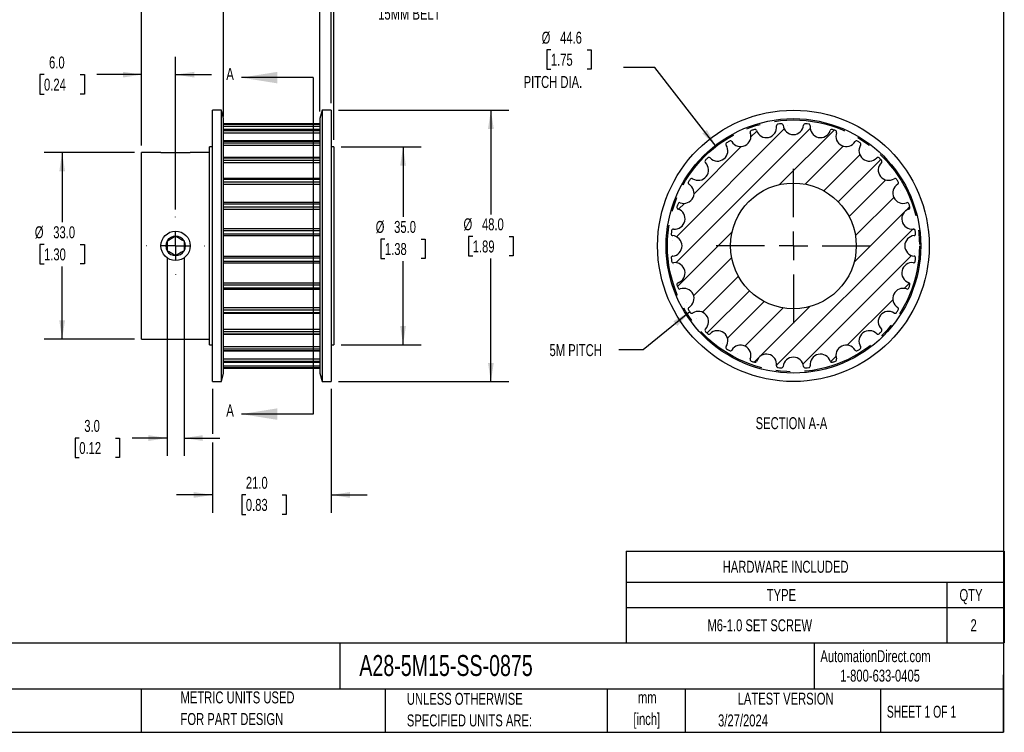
# Model space of a CAD drawing. Header units: millimetres. Extents: x 6 to 273, y 6 to 210.
# Tile 2 of 3: x 99 to 273, y 6 to 132. Entities that reach past the tile are written whole.
import ezdxf

# ---------------------------------------------------------------- set-up
doc = ezdxf.new("R2010")
doc.units = ezdxf.units.MM
doc.linetypes.add('CENTERX2', pattern=[20.32, 12.7, -2.54, 2.54, -2.54])
doc.layers.add('CENTER', color=40, linetype='CENTERX2')
doc.layers.add('HATCH', color=6, linetype='Continuous')
doc.layers.add('DIMENSIONS', color=140, linetype='Continuous', lineweight=25)
doc.layers.add('TEXT', color=140, linetype='Continuous', lineweight=25)
doc.styles.add('SLDTEXTSTYLE0', font='TXT', dxfattribs={"width": 0.7})
doc.styles.add('SLDTEXTSTYLE1', font='TXT', dxfattribs={"width": 0.65})
doc.dimstyles.new('SLDDIMSTYLE0', dxfattribs={"dimtxt": 2.158008, "dimasz": 3.302, "dimexe": 0, "dimexo": 0.0625, "dimgap": 0.539502, "dimtad": 0, "dimtih": 1, "dimtoh": 1, "dimrnd": 1e-09, "dimzin": 12, "dimdsep": 46, "dimtxsty": 'SLDTEXTSTYLE0', "dimsah": 1, "dimcen": 0, "dimadec": 0, "dimazin": 3, "dimtfac": 1, "dimtofl": 0, "dimtmove": 0, "dimatfit": 3, "dimfxl": 0, "dimfrac": 2, "dimtolj": 1, "dimtzin": 12, "dimarcsym": 0})
doc.dimstyles.new('SLDDIMSTYLE1', dxfattribs={"dimtxt": 2.158008, "dimasz": 3.302, "dimexe": 0, "dimexo": 0.0625, "dimgap": 0.539502, "dimtad": 0, "dimtih": 1, "dimtoh": 1, "dimrnd": 1e-09, "dimzin": 4, "dimdsep": 46, "dimtxsty": 'SLDTEXTSTYLE0', "dimsah": 1, "dimcen": 0.09, "dimadec": 0, "dimazin": 1, "dimtfac": 1, "dimtofl": 0, "dimtmove": 0, "dimatfit": 3, "dimfxl": 0, "dimfrac": 2, "dimtolj": 1, "dimtzin": 12, "dimarcsym": 0})
doc.dimstyles.new('SLDDIMSTYLE2', dxfattribs={"dimtxt": 2.158008, "dimasz": 3.302, "dimexe": 0, "dimexo": 0.0625, "dimgap": 0.539502, "dimtad": 0, "dimtih": 1, "dimtoh": 1, "dimrnd": 1e-09, "dimzin": 4, "dimdsep": 46, "dimtxsty": 'SLDTEXTSTYLE0', "dimsah": 1, "dimcen": 0.09, "dimadec": 0, "dimazin": 1, "dimtfac": 1, "dimtmove": 0, "dimatfit": 0, "dimfxl": 0, "dimfrac": 2, "dimtolj": 1, "dimtzin": 12, "dimarcsym": 0})
doc.dimstyles.new('SLDDIMSTYLE3', dxfattribs={"dimtxt": 2.158008, "dimasz": 3.302, "dimexe": 0, "dimexo": 0.0625, "dimgap": 0.539502, "dimtad": 0, "dimtih": 1, "dimtoh": 1, "dimrnd": 1e-09, "dimzin": 12, "dimdsep": 46, "dimtxsty": 'SLDTEXTSTYLE0', "dimsah": 1, "dimcen": 0.09, "dimadec": 0, "dimazin": 3, "dimtfac": 1, "dimtofl": 0, "dimtmove": 0, "dimatfit": 3, "dimfxl": 0, "dimfrac": 2, "dimtolj": 1, "dimtzin": 12, "dimarcsym": 0})
doc.dimstyles.new('SLDDIMSTYLE4', dxfattribs={"dimtxt": 0.18, "dimasz": 3.302, "dimexe": 0, "dimexo": 0.0625, "dimgap": 0, "dimtad": 0, "dimtih": 1, "dimtoh": 1, "dimdec": 0, "dimrnd": 1e-09, "dimzin": 0, "dimdsep": 46, "dimtxsty": 'Standard', "dimsah": 1, "dimcen": 0.09, "dimadec": 0, "dimazin": 0, "dimtfac": 3.302, "dimtdec": 0, "dimtofl": 0, "dimtmove": 0, "dimatfit": 3, "dimfxl": 0, "dimfrac": 2, "dimtolj": 1, "dimtzin": 0, "dimarcsym": 0})

# ---------------------------------------------------------------- blocks, each defined once
blk = doc.blocks.new('SW_TABLEANNOTATION_0')
at = {"layer": 'TEXT', "color": 0}
for p, q in [((0, 0), (0, -5.5)), ((0, 0), (56.7, 0)), ((56.7, 0), (66.85, 0)), ((66.85, 0), (66.85, -5.5)), ((0, -5.5), (0, -9.98)), ((0, -5.5), (56.7, -5.5)), ((56.7, -5.5), (56.7, -9.98)), ((56.7, -5.5), (66.85, -5.5)), ((66.85, -5.5), (66.85, -9.98)), ((0, -9.98), (0, -16.22)), ((0, -9.98), (56.7, -9.98)), ((56.7, -9.98), (56.7, -16.22)), ((56.7, -9.98), (66.85, -9.98)), ((66.85, -9.98), (66.85, -16.22)), ((0, -16.22), (56.7, -16.22)), ((56.7, -16.22), (66.85, -16.22))]:
    blk.add_line(p, q, dxfattribs=at)
at = {"layer": 'TEXT', "color": 0, "attachment_point": 1, "style": 'SLDTEXTSTYLE0'}
for s, insert, char_height in [('HARDWARE INCLUDED', (17.08, -1.69), 2.1167), ('TYPE', (24.87, -6.68), 2.117), ('QTY', (58.93, -6.68), 2.117), ('M6-1.0 SET SCREW', (14.38, -12.04), 2.1167), ('2', (60.88, -12.04), 2.12)]:
    blk.add_mtext(s, dxfattribs=dict(at, insert=insert, char_height=char_height))
blk = doc.blocks.new('_D_1')
at = {"layer": 'DIMENSIONS'}
for p, q in [((119.46, 108.9), (103.51, 108.9)), ((106.68, 108.9), (106.68, 96.57)), ((103.48, 92.65), (102.75, 92.65)), ((102.75, 92.65), (102.75, 89.22)), ((109.89, 92.65), (110.61, 92.65)), ((110.61, 92.65), (110.61, 89.22)), ((102.75, 89.22), (103.48, 89.22)), ((110.61, 89.22), (109.89, 89.22)), ((106.68, 75.9), (106.68, 88.74)), ((119.46, 75.9), (103.51, 75.9))]:
    blk.add_line(p, q, dxfattribs=at)
for points in [[(106.68, 108.9), (106.18, 105.6), (107.19, 105.6)], [(106.68, 75.9), (107.19, 79.2), (106.18, 79.2)]]:
    blk.add_solid(points, dxfattribs=at)
at = {"layer": 'DIMENSIONS', "char_height": 2.117, "attachment_point": 1, "style": 'SLDTEXTSTYLE0'}
for s, insert in [('%%c', (101.85, 95.86)), ('33.0', (105.11, 95.86)), ('1.30', (103.48, 91.95))]:
    blk.add_mtext(s, dxfattribs=dict(at, insert=insert))
blk = doc.blocks.new('_D_2')
at = {"layer": 'DIMENSIONS'}
for p, q in [((120.73, 110.17), (120.73, 125.86)), ((126.73, 98.81), (126.73, 125.86)), ((103.48, 122.69), (102.75, 122.69)), ((102.75, 122.69), (102.75, 119.26)), ((109.89, 122.69), (110.61, 122.69)), ((110.61, 122.69), (110.61, 119.26)), ((120.73, 122.69), (112.81, 122.69)), ((126.73, 122.69), (133.08, 122.69)), ((102.75, 119.26), (103.48, 119.26)), ((110.61, 119.26), (109.89, 119.26))]:
    blk.add_line(p, q, dxfattribs=at)
for points in [[(120.73, 122.69), (117.43, 123.19), (117.43, 122.18)], [(126.73, 122.69), (130.03, 122.18), (130.03, 123.19)]]:
    blk.add_solid(points, dxfattribs=at)
at = {"layer": 'DIMENSIONS', "char_height": 2.117, "attachment_point": 1, "style": 'SLDTEXTSTYLE0'}
for s, insert in [('6.0', (104.37, 125.9)), ('0.24', (103.48, 121.98))]:
    blk.add_mtext(s, dxfattribs=dict(at, insert=insert))
blk = doc.blocks.new('_D_3')
at = {"layer": 'DIMENSIONS'}
for p, q in [((135.23, 115.28), (135.23, 140.31)), ((152.23, 116.17), (152.23, 140.31)), ((167.52, 139.15), (166.8, 139.15)), ((166.8, 139.15), (166.8, 135.72)), ((173.94, 139.15), (174.66, 139.15)), ((174.66, 139.15), (174.66, 135.72)), ((135.23, 137.13), (152.23, 137.13)), ((152.23, 137.13), (162.06, 137.13)), ((166.8, 135.72), (167.52, 135.72)), ((174.66, 135.72), (173.94, 135.72))]:
    blk.add_line(p, q, dxfattribs=at)
for points in [[(135.23, 137.13), (138.53, 136.62), (138.53, 137.64)], [(152.23, 137.13), (148.93, 137.64), (148.93, 136.62)]]:
    blk.add_solid(points, dxfattribs=at)
at = {"layer": 'DIMENSIONS', "char_height": 2.117, "attachment_point": 1, "style": 'SLDTEXTSTYLE0'}
for s, insert in [('17.0', (167.52, 142.36)), ('0.67', (167.52, 138.45)), ('15MM BELT', (162.54, 134.53))]:
    blk.add_mtext(s, dxfattribs=dict(at, insert=insert))
blk = doc.blocks.new('_D_4')
at = {"layer": 'DIMENSIONS'}
for p, q in [((120.73, 110.17), (120.73, 153.58)), ((154.23, 137.89), (154.23, 153.58)), ((120.73, 150.4), (130.11, 150.4)), ((133.03, 150.4), (132.31, 150.4)), ((132.31, 150.4), (132.31, 146.97)), ((139.45, 150.4), (140.17, 150.4)), ((140.17, 150.4), (140.17, 146.97)), ((154.23, 150.4), (142.37, 150.4)), ((132.31, 146.97), (133.03, 146.97)), ((140.17, 146.97), (139.45, 146.97)), ((154.23, 117.67), (154.23, 136.37))]:
    blk.add_line(p, q, dxfattribs=at)
for points in [[(120.73, 150.4), (124.03, 149.89), (124.03, 150.91)], [(154.23, 150.4), (150.93, 150.91), (150.93, 149.89)]]:
    blk.add_solid(points, dxfattribs=at)
at = {"layer": 'DIMENSIONS', "char_height": 2.117, "attachment_point": 1, "style": 'SLDTEXTSTYLE0'}
for s, insert in [('33.5', (133.03, 153.61)), ('1.32', (133.03, 149.7))]:
    blk.add_mtext(s, dxfattribs=dict(at, insert=insert))
blk = doc.blocks.new('_D_5')
at = {"layer": 'DIMENSIONS'}
for p, q in [((120.73, 110.17), (120.73, 168.7)), ((154.73, 137.89), (154.73, 168.7)), ((120.73, 165.53), (130.11, 165.53)), ((133.03, 165.53), (132.31, 165.53)), ((132.31, 165.53), (132.31, 162.1)), ((139.45, 165.53), (140.17, 165.53)), ((140.17, 165.53), (140.17, 162.1)), ((154.73, 165.53), (142.37, 165.53)), ((132.31, 162.1), (133.03, 162.1)), ((140.17, 162.1), (139.45, 162.1)), ((154.73, 111.17), (154.73, 136.37))]:
    blk.add_line(p, q, dxfattribs=at)
for points in [[(120.73, 165.53), (124.03, 165.02), (124.03, 166.04)], [(154.73, 165.53), (151.43, 166.04), (151.43, 165.02)]]:
    blk.add_solid(points, dxfattribs=at)
at = {"layer": 'DIMENSIONS', "char_height": 2.117, "attachment_point": 1, "style": 'SLDTEXTSTYLE0'}
for s, insert in [('34.0', (133.03, 168.74)), ('1.34', (133.03, 164.83))]:
    blk.add_mtext(s, dxfattribs=dict(at, insert=insert))
blk = doc.blocks.new('_D_6')
at = {"layer": 'DIMENSIONS'}
for p, q in [((156, 109.9), (170.11, 109.9)), ((166.94, 109.9), (166.94, 97.51)), ((163.73, 93.6), (163, 93.6)), ((163, 93.6), (163, 90.17)), ((170.14, 93.6), (170.87, 93.6)), ((170.87, 93.6), (170.87, 90.17)), ((163, 90.17), (163.73, 90.17)), ((166.94, 74.9), (166.94, 89.69)), ((170.87, 90.17), (170.14, 90.17)), ((156, 74.9), (170.11, 74.9))]:
    blk.add_line(p, q, dxfattribs=at)
for points in [[(166.94, 109.9), (166.43, 106.6), (167.44, 106.6)], [(166.94, 74.9), (167.44, 78.2), (166.43, 78.2)]]:
    blk.add_solid(points, dxfattribs=at)
at = {"layer": 'DIMENSIONS', "char_height": 2.117, "attachment_point": 1, "style": 'SLDTEXTSTYLE0'}
for s, insert in [('%%c', (162.1, 96.81)), ('35.0', (165.36, 96.81)), ('1.38', (163.73, 92.9))]:
    blk.add_mtext(s, dxfattribs=dict(at, insert=insert))
blk = doc.blocks.new('_D_7')
at = {"layer": 'DIMENSIONS'}
for p, q in [((155.5, 116.4), (185.64, 116.4)), ((182.46, 116.4), (182.46, 97.97)), ((179.25, 94.06), (178.53, 94.06)), ((178.53, 94.06), (178.53, 90.63)), ((185.67, 94.06), (186.39, 94.06)), ((186.39, 94.06), (186.39, 90.63)), ((178.53, 90.63), (179.25, 90.63)), ((186.39, 90.63), (185.67, 90.63)), ((182.46, 68.4), (182.46, 90.14)), ((155.5, 68.4), (185.64, 68.4))]:
    blk.add_line(p, q, dxfattribs=at)
for points in [[(182.46, 116.4), (181.95, 113.1), (182.97, 113.1)], [(182.46, 68.4), (182.97, 71.7), (181.95, 71.7)]]:
    blk.add_solid(points, dxfattribs=at)
at = {"layer": 'DIMENSIONS', "char_height": 2.117, "attachment_point": 1, "style": 'SLDTEXTSTYLE0'}
for s, insert in [('%%c', (177.62, 97.27)), ('48.0', (180.88, 97.27)), ('1.89', (179.25, 93.35))]:
    blk.add_mtext(s, dxfattribs=dict(at, insert=insert))
blk = doc.blocks.new('_D_8')
at = {"layer": 'DIMENSIONS'}
for p, q in [((133.23, 67.13), (133.23, 59.16)), ((154.23, 67.13), (154.23, 45.16)), ((133.23, 57.64), (133.23, 45.16)), ((133.23, 48.34), (126.88, 48.34)), ((139.15, 48.34), (138.42, 48.34)), ((138.42, 48.34), (138.42, 44.91)), ((145.56, 48.34), (146.29, 48.34)), ((146.29, 48.34), (146.29, 44.91)), ((154.23, 48.34), (160.58, 48.34)), ((138.42, 44.91), (139.15, 44.91)), ((146.29, 44.91), (145.56, 44.91))]:
    blk.add_line(p, q, dxfattribs=at)
for points in [[(133.23, 48.34), (129.93, 48.85), (129.93, 47.83)], [(154.23, 48.34), (157.53, 47.83), (157.53, 48.85)]]:
    blk.add_solid(points, dxfattribs=at)
at = {"layer": 'DIMENSIONS', "char_height": 2.117, "attachment_point": 1, "style": 'SLDTEXTSTYLE0'}
for s, insert in [('21.0', (139.15, 51.55)), ('0.83', (139.15, 47.64))]:
    blk.add_mtext(s, dxfattribs=dict(at, insert=insert))
blk = doc.blocks.new('_D_9')
at = {"layer": 'DIMENSIONS'}
for p, q in [((125.23, 90.26), (125.23, 55.23)), ((128.23, 90.26), (128.23, 55.23)), ((109.71, 58.4), (108.98, 58.4)), ((108.98, 58.4), (108.98, 54.97)), ((116.12, 58.4), (116.84, 58.4)), ((116.84, 58.4), (116.84, 54.97)), ((125.23, 58.4), (119.04, 58.4)), ((128.23, 58.4), (134.58, 58.4)), ((108.98, 54.97), (109.71, 54.97)), ((116.84, 54.97), (116.12, 54.97))]:
    blk.add_line(p, q, dxfattribs=at)
for points in [[(125.23, 58.4), (121.93, 58.91), (121.93, 57.89)], [(128.23, 58.4), (131.53, 57.89), (131.53, 58.91)]]:
    blk.add_solid(points, dxfattribs=at)
at = {"layer": 'DIMENSIONS', "char_height": 2.117, "attachment_point": 1, "style": 'SLDTEXTSTYLE0'}
for s, insert in [('3.0', (110.6, 61.61)), ('0.12', (109.71, 57.7))]:
    blk.add_mtext(s, dxfattribs=dict(at, insert=insert))
blk = doc.blocks.new('SW_CENTERMARKSYMBOL_1')
at = {"layer": 'CENTER', "color": 0}
for p, q in [((0, 5.08), (0, 5.14)), ((0, 0), (0, 2.54)), ((-5.08, 0), (-5.14, 0)), ((0, 0), (-2.54, 0)), ((0, 0), (0, -2.54)), ((0, 0), (2.54, 0)), ((5.08, 0), (5.14, 0)), ((0, -5.08), (0, -5.14))]:
    blk.add_line(p, q, dxfattribs=at)
blk = doc.blocks.new('_D_10')
at = {"layer": 'DIMENSIONS'}
for p, q in [((193.06, 127.07), (192.34, 127.07)), ((192.34, 127.07), (192.34, 123.64)), ((199.48, 127.07), (200.2, 127.07)), ((200.2, 127.07), (200.2, 123.64)), ((192.34, 123.64), (193.06, 123.64)), ((200.2, 123.64), (199.48, 123.64)), ((211.43, 123.94), (205.88, 123.94)), ((222.26, 109.99), (211.43, 123.94))]:
    blk.add_line(p, q, dxfattribs=at)
blk.add_solid([(222.26, 109.99), (220.64, 112.91), (219.84, 112.29)], dxfattribs=at)
at = {"layer": 'DIMENSIONS', "char_height": 2.117, "attachment_point": 1, "style": 'SLDTEXTSTYLE0'}
for s, insert in [('%%c', (191.43, 130.28)), ('44.6', (194.69, 130.28)), ('1.75', (193.06, 126.37)), ('PITCH DIA.', (188.25, 122.45))]:
    blk.add_mtext(s, dxfattribs=dict(at, insert=insert))
blk = doc.blocks.new('SW_CENTERMARKSYMBOL_2')
at = {"layer": 'CENTER', "color": 0}
for p, q in [((0, 5.08), (0, 13.6525)), ((0, 0), (0, 2.54)), ((-5.08, 0), (-13.6525, 0)), ((0, 0), (-2.54, 0)), ((0, 0), (0, -2.54)), ((0, 0), (2.54, 0)), ((5.08, 0), (13.6525, 0)), ((0, -5.08), (0, -13.6525))]:
    blk.add_line(p, q, dxfattribs=at)

msp = doc.modelspace()

# ---------------------------------------------------------------- hatches: boundary and pattern name
at = {"layer": 'HATCH'}
h = msp.add_hatch(dxfattribs=at)
h.set_pattern_fill('ANSI31', color=256, style=0)
edge = h.paths.add_edge_path(flags=0)
edge.add_arc((235.928, 92.401), 21.71, 82.79903, 84.34383)
edge.add_arc((238.038, 113.706), 0.3, 84.34383, 174.47157)
edge.add_arc((235.928, 113.911), 1.82, 185.52843, 354.47157, ccw=False)
edge.add_arc((233.817, 113.706), 0.3, 5.52843, 95.65617)
edge.add_arc((235.928, 92.401), 21.71, 95.65617, 97.20097)
edge.add_arc((233.244, 113.642), 0.3, 97.20097, 187.32872)
edge.add_arc((231.141, 113.371), 1.82, -161.61443, 7.32872, ccw=False)
edge.add_arc((229.129, 112.703), 0.3, 18.38557, 108.51332)
edge.add_arc((235.928, 92.401), 21.71, 108.51332, 110.05811)
edge.add_arc((228.585, 112.512), 0.3, 110.05811, 200.18586)
edge.add_arc((226.595, 111.78), 1.82, -148.75729, 20.18586, ccw=False)
edge.add_arc((224.782, 110.681), 0.3, 31.24271, 121.37046)
edge.add_arc((235.928, 92.401), 21.71, 121.37046, 122.91526)
edge.add_arc((224.293, 110.374), 0.3, 122.91526, 213.043)
edge.add_arc((222.516, 109.218), 1.82, -135.90015, 33.043, ccw=False)
edge.add_arc((220.994, 107.742), 0.3, 44.09985, 134.2276)
edge.add_arc((235.928, 92.401), 21.71, 134.2276, 135.7724)
edge.add_arc((220.586, 107.334), 0.3, 135.7724, 225.90015)
edge.add_arc((219.11, 105.812), 1.82, -123.043, 45.90015, ccw=False)
edge.add_arc((217.954, 104.035), 0.3, 56.957, 147.08474)
edge.add_arc((235.928, 92.401), 21.71, 147.08474, 148.62954)
edge.add_arc((217.647, 103.546), 0.3, 148.62954, 238.75729)
edge.add_arc((216.548, 101.733), 1.82, -110.18586, 58.75729, ccw=False)
edge.add_arc((215.816, 99.744), 0.3, 69.81414, 159.94189)
edge.add_arc((235.928, 92.401), 21.71, 159.94189, 161.48668)
edge.add_arc((215.626, 99.199), 0.3, 161.48668, 251.61443)
edge.add_arc((214.957, 97.187), 1.82, -97.32872, 71.61443, ccw=False)
edge.add_arc((214.686, 95.084), 0.3, 82.67128, 172.79903)
edge.add_arc((235.928, 92.401), 21.71, 172.79903, 174.34383)
edge.add_arc((214.622, 94.511), 0.3, 174.34383, 264.47157)
edge.add_arc((214.418, 92.401), 1.82, -84.47157, 84.47157, ccw=False)
edge.add_arc((214.622, 90.29), 0.3, 95.52843, 185.65617)
edge.add_arc((235.928, 92.401), 21.71, 185.65617, 187.20097)
edge.add_arc((214.686, 89.717), 0.3, 187.20097, 277.32872)
edge.add_arc((214.957, 87.614), 1.82, -71.61443, 97.32872, ccw=False)
edge.add_arc((215.626, 85.602), 0.3, 108.38557, 198.51332)
edge.add_arc((235.928, 92.401), 21.71, 198.51332, 200.05811)
edge.add_arc((215.816, 85.057), 0.3, 200.05811, 290.18586)
edge.add_arc((216.548, 83.068), 1.82, -58.75729, 110.18586, ccw=False)
edge.add_arc((217.647, 81.255), 0.3, 121.24271, 211.37046)
edge.add_arc((235.928, 92.401), 21.71, 211.37046, 212.91526)
edge.add_arc((217.954, 80.766), 0.3, 212.91526, 303.043)
edge.add_arc((219.11, 78.989), 1.82, -45.90015, 123.043, ccw=False)
edge.add_arc((220.586, 77.467), 0.3, 134.09985, 224.2276)
edge.add_arc((235.928, 92.401), 21.71, 224.2276, 225.7724)
edge.add_arc((220.994, 77.059), 0.3, 225.7724, 315.90015)
edge.add_arc((222.516, 75.583), 1.82, -33.043, 135.90015, ccw=False)
edge.add_arc((224.293, 74.427), 0.3, 146.957, 237.08474)
edge.add_arc((235.928, 92.401), 21.71, 237.08474, 238.62954)
edge.add_arc((224.782, 74.12), 0.3, 238.62954, 328.75729)
edge.add_arc((226.595, 73.021), 1.82, -20.18586, 148.75729, ccw=False)
edge.add_arc((228.585, 72.289), 0.3, 159.81414, 249.94189)
edge.add_arc((235.928, 92.401), 21.71, 249.94189, 251.48668)
edge.add_arc((229.129, 72.099), 0.3, 251.48668, 341.61443)
edge.add_arc((231.141, 71.43), 1.82, -7.32872, 161.61443, ccw=False)
edge.add_arc((233.244, 71.159), 0.3, 172.67128, 262.79903)
edge.add_arc((235.928, 92.401), 21.71, 262.79903, 264.34383)
edge.add_arc((233.817, 71.095), 0.3, 264.34383, 354.47157)
edge.add_arc((235.928, 70.891), 1.82, 5.52843, 174.47157, ccw=False)
edge.add_arc((238.038, 71.095), 0.3, 185.52843, 275.65617)
edge.add_arc((235.928, 92.401), 21.71, 275.65617, 277.20097)
edge.add_arc((238.611, 71.159), 0.3, 277.20097, 367.32872)
edge.add_arc((240.714, 71.43), 1.82, 18.38557, 187.32872, ccw=False)
edge.add_arc((242.726, 72.099), 0.3, 198.38557, 288.51332)
edge.add_arc((235.928, 92.401), 21.71, 288.51332, 290.05811)
edge.add_arc((243.271, 72.289), 0.3, 290.05811, 380.18586)
edge.add_arc((245.26, 73.021), 1.82, 31.24271, 200.18586, ccw=False)
edge.add_arc((247.073, 74.12), 0.3, 211.24271, 301.37046)
edge.add_arc((235.928, 92.401), 21.71, 301.37046, 302.91526)
edge.add_arc((247.562, 74.427), 0.3, 302.91526, 393.043)
edge.add_arc((249.339, 75.583), 1.82, 44.09985, 213.043, ccw=False)
edge.add_arc((250.861, 77.059), 0.3, 224.09985, 314.2276)
edge.add_arc((235.928, 92.401), 21.71, 314.2276, 315.7724)
edge.add_arc((251.269, 77.467), 0.3, 315.7724, 405.90015)
edge.add_arc((252.745, 78.989), 1.82, 56.957, 225.90015, ccw=False)
edge.add_arc((253.901, 80.766), 0.3, 236.957, 327.08474)
edge.add_arc((235.928, 92.401), 21.71, 327.08474, 328.62954)
edge.add_arc((254.208, 81.255), 0.3, 328.62954, 418.75729)
edge.add_arc((255.307, 83.068), 1.82, 69.81414, 238.75729, ccw=False)
edge.add_arc((256.039, 85.057), 0.3, 249.81414, 339.94189)
edge.add_arc((235.928, 92.401), 21.71, 339.94189, 341.48668)
edge.add_arc((256.23, 85.602), 0.3, 341.48668, 431.61443)
edge.add_arc((256.898, 87.614), 1.82, 82.67128, 251.61443, ccw=False)
edge.add_arc((257.169, 89.717), 0.3, 262.67128, 352.79903)
edge.add_arc((235.928, 92.401), 21.71, 352.79903, 354.34383)
edge.add_arc((257.233, 90.29), 0.3, 354.34383, 444.47157)
edge.add_arc((257.438, 92.401), 1.82, 95.52843, 264.47157, ccw=False)
edge.add_arc((257.233, 94.511), 0.3, 275.52843, 365.65617)
edge.add_arc((235.928, 92.401), 21.71, 5.65617, 7.20097)
edge.add_arc((257.169, 95.084), 0.3, 7.20097, 97.32872)
edge.add_arc((256.898, 97.187), 1.82, 108.38557, 277.32872, ccw=False)
edge.add_arc((256.23, 99.199), 0.3, 288.38557, 378.51332)
edge.add_arc((235.928, 92.401), 21.71, 18.51332, 20.05811)
edge.add_arc((256.039, 99.744), 0.3, 20.05811, 110.18586)
edge.add_arc((255.307, 101.733), 1.82, 121.24271, 290.18586, ccw=False)
edge.add_arc((254.208, 103.546), 0.3, 301.24271, 391.37046)
edge.add_arc((235.928, 92.401), 21.71, 31.37046, 32.91526)
edge.add_arc((253.901, 104.035), 0.3, 32.91526, 123.043)
edge.add_arc((252.745, 105.812), 1.82, 134.09985, 303.043, ccw=False)
edge.add_arc((251.269, 107.334), 0.3, 314.09985, 404.2276)
edge.add_arc((235.928, 92.401), 21.71, 44.2276, 45.7724)
edge.add_arc((250.861, 107.742), 0.3, 45.7724, 135.90015)
edge.add_arc((249.339, 109.218), 1.82, 146.957, 315.90015, ccw=False)
edge.add_arc((247.562, 110.374), 0.3, 326.957, 417.08474)
edge.add_arc((235.928, 92.401), 21.71, 57.08474, 58.62954)
edge.add_arc((247.073, 110.681), 0.3, 58.62954, 148.75729)
edge.add_arc((245.26, 111.78), 1.82, 159.81414, 328.75729, ccw=False)
edge.add_arc((243.271, 112.512), 0.3, 339.81414, 429.94189)
edge.add_arc((235.928, 92.401), 21.71, 69.94189, 71.48668)
edge.add_arc((242.726, 112.703), 0.3, 71.48668, 161.61443)
edge.add_arc((240.714, 113.371), 1.82, 172.67128, 341.61443, ccw=False)
edge.add_arc((238.611, 113.642), 0.3, 352.67128, 442.79903)
edge = h.paths.add_edge_path(flags=0)
edge.add_arc((235.928, 92.401), 11.113, 0, 360)

# ---------------------------------------------------------------- linework, layer by layer
for p, q in [((134.828, 116.401), (133.228, 116.401)), ((133.228, 92.401), (133.228, 116.401)), ((135.23, 114.901), (134.828, 116.401)), ((134.828, 92.401), (134.828, 116.401)), ((135.23, 92.401), (135.23, 114.901)), ((152.632, 116.401), (152.23, 114.901)), ((152.23, 114.901), (152.23, 69.901)), ((154.232, 116.401), (152.632, 116.401)), ((152.632, 116.401), (152.632, 68.401)), ((154.232, 116.401), (154.232, 68.401)), ((152.23, 114.006), (135.23, 114.006)), ((135.23, 114.005), (152.23, 114.005)), ((135.23, 113.939), (152.23, 113.939)), ((135.23, 113.603), (152.23, 113.603)), ((152.23, 113.003), (135.23, 113.003)), ((135.23, 112.987), (152.23, 112.987)), ((135.23, 112.794), (152.23, 112.794)), ((135.23, 112.408), (152.23, 112.408)), ((133.228, 109.901), (132.73, 109.901)), ((132.73, 92.401), (132.73, 109.901)), ((152.23, 110.981), (135.23, 110.981)), ((135.23, 110.937), (152.23, 110.937)), ((135.23, 110.626), (152.23, 110.626)), ((135.23, 110.21), (152.23, 110.21)), ((154.73, 109.901), (154.232, 109.901)), ((154.73, 109.901), (154.73, 74.901)), ((124.13, 108.901), (120.73, 108.901)), ((120.73, 92.401), (120.73, 108.901)), ((124.13, 108.901), (129.33, 108.901)), ((132.73, 108.901), (129.33, 108.901)), ((152.23, 108.042), (135.23, 108.042)), ((135.23, 107.957), (152.23, 107.957)), ((135.23, 107.543), (152.23, 107.543)), ((135.23, 107.119), (152.23, 107.119)), ((152.23, 104.335), (135.23, 104.335)), ((135.23, 104.198), (152.23, 104.198)), ((135.23, 103.702), (152.23, 103.702)), ((135.23, 103.289), (152.23, 103.289)), ((152.23, 100.044), (135.23, 100.044)), ((135.23, 99.846), (152.23, 99.846)), ((135.23, 99.294), (152.23, 99.294)), ((135.23, 98.914), (152.23, 98.914)), ((152.23, 95.384), (135.23, 95.384)), ((135.23, 95.122), (152.23, 95.122)), ((135.23, 94.54), (152.23, 94.54)), ((135.23, 94.212), (152.23, 94.212)), ((120.73, 75.901), (120.73, 92.401)), ((132.73, 74.901), (132.73, 92.401)), ((133.228, 68.401), (133.228, 92.401)), ((134.828, 68.401), (134.828, 92.401)), ((135.23, 69.901), (135.23, 92.401)), ((135.23, 90.589), (152.23, 90.589)), ((135.23, 90.261), (152.23, 90.261)), ((135.23, 89.679), (152.23, 89.679)), ((135.23, 89.417), (152.23, 89.417)), ((135.23, 85.887), (152.23, 85.887)), ((135.23, 85.507), (152.23, 85.507)), ((135.23, 84.955), (152.23, 84.955)), ((135.23, 84.757), (152.23, 84.757)), ((135.23, 81.512), (152.23, 81.512)), ((135.23, 81.099), (152.23, 81.099)), ((135.23, 80.603), (152.23, 80.603)), ((135.23, 80.466), (152.23, 80.466)), ((135.23, 77.682), (152.23, 77.682)), ((135.23, 77.258), (152.23, 77.258)), ((135.23, 76.844), (152.23, 76.844)), ((135.23, 76.759), (152.23, 76.759)), ((120.73, 75.901), (132.73, 75.901)), ((132.73, 74.901), (133.228, 74.901)), ((154.232, 74.901), (154.73, 74.901)), ((135.23, 74.591), (152.23, 74.591)), ((135.23, 74.176), (152.23, 74.176)), ((135.23, 73.864), (152.23, 73.864)), ((135.23, 73.82), (152.23, 73.82)), ((135.23, 72.393), (152.23, 72.393)), ((135.23, 72.007), (152.23, 72.007)), ((135.23, 71.814), (152.23, 71.814)), ((135.23, 71.799), (152.23, 71.799)), ((134.828, 68.401), (135.23, 69.901)), ((135.23, 71.198), (152.23, 71.198)), ((135.23, 70.862), (152.23, 70.862)), ((135.23, 70.796), (152.23, 70.796)), ((135.23, 70.795), (152.23, 70.795)), ((152.23, 69.901), (152.632, 68.401)), ((133.228, 68.401), (134.828, 68.401)), ((152.632, 68.401), (154.232, 68.401))]:
    msp.add_line(p, q)
for centre, radius in [((235.928, 92.401), 24), ((235.928, 92.401), 22.5), ((235.928, 92.401), 11.112), ((126.73, 92.401), 2.6)]:
    msp.add_circle(centre, radius)
for centre, radius, start, end in [((231.141, 113.371), 1.82, 198.38557, 7.32872), ((233.244, 113.642), 0.3, 97.20097, 187.32872), ((235.928, 92.401), 21.71, 95.65617, 97.20097), ((233.817, 113.706), 0.3, 5.52843, 95.65617), ((235.928, 113.911), 1.82, 185.52843, 354.47157), ((238.038, 113.706), 0.3, 84.34383, 174.47157), ((235.928, 92.401), 21.71, 82.79903, 84.34383), ((238.611, 113.642), 0.3, 352.67128, 82.79903), ((240.714, 113.371), 1.82, 172.67128, 341.61443), ((226.595, 111.78), 1.82, 211.24271, 20.18586), ((228.585, 112.512), 0.3, 110.05811, 200.18586), ((235.928, 92.401), 21.71, 108.51332, 110.05811), ((229.129, 112.703), 0.3, 18.38557, 108.51332), ((242.726, 112.703), 0.3, 71.48668, 161.61443), ((235.928, 92.401), 21.71, 69.94189, 71.48668), ((243.271, 112.512), 0.3, 339.81414, 69.94189), ((245.26, 111.78), 1.82, 159.81414, 328.75729), ((222.516, 109.218), 1.82, 224.09985, 33.043), ((224.293, 110.374), 0.3, 122.91526, 213.043), ((235.928, 92.401), 21.71, 121.37046, 122.91526), ((224.782, 110.681), 0.3, 31.24271, 121.37046), ((247.073, 110.681), 0.3, 58.62954, 148.75729), ((235.928, 92.401), 21.71, 57.08474, 58.62954), ((249.339, 109.218), 1.82, 146.957, 315.90015), ((247.562, 110.374), 0.3, 326.957, 57.08474), ((235.928, 92.401), 21.71, 134.2276, 135.7724), ((220.994, 107.742), 0.3, 44.09985, 134.2276), ((250.861, 107.742), 0.3, 45.7724, 135.90015), ((235.928, 92.401), 21.71, 44.2276, 45.7724), ((219.11, 105.812), 1.82, 236.957, 45.90015), ((220.586, 107.334), 0.3, 135.7724, 225.90015), ((252.745, 105.812), 1.82, 134.09985, 303.043), ((251.269, 107.334), 0.3, 314.09985, 44.2276), ((216.548, 101.733), 1.82, 249.81414, 58.75729), ((217.647, 103.546), 0.3, 148.62954, 238.75729), ((235.928, 92.401), 21.71, 147.08474, 148.62954), ((217.954, 104.035), 0.3, 56.957, 147.08474), ((255.307, 101.733), 1.82, 121.24271, 290.18586), ((253.901, 104.035), 0.3, 32.91526, 123.043), ((235.928, 92.401), 21.71, 31.37046, 32.91526), ((254.208, 103.546), 0.3, 301.24271, 31.37046), ((215.626, 99.199), 0.3, 161.48668, 251.61443), ((235.928, 92.401), 21.71, 159.94189, 161.48668), ((215.816, 99.744), 0.3, 69.81414, 159.94189), ((256.039, 99.744), 0.3, 20.05811, 110.18586), ((235.928, 92.401), 21.71, 18.51332, 20.05811), ((256.23, 99.199), 0.3, 288.38557, 18.51332), ((214.957, 97.187), 1.82, 262.67128, 71.61443), ((256.898, 97.187), 1.82, 108.38557, 277.32872), ((126.73, 92.401), 1.732, 90, 150), ((126.73, 92.401), 1.732, 30, 90), ((214.622, 94.511), 0.3, 174.34383, 264.47157), ((235.928, 92.401), 21.71, 172.79903, 174.34383), ((214.686, 95.084), 0.3, 82.67128, 172.79903), ((214.418, 92.401), 1.82, 275.52843, 84.47157), ((257.438, 92.401), 1.82, 95.52843, 264.47157), ((257.169, 95.084), 0.3, 7.20097, 97.32872), ((257.233, 94.511), 0.3, 275.52843, 5.65617), ((235.928, 92.401), 21.71, 5.65617, 7.20097), ((126.73, 92.401), 1.732, 150, 210), ((126.73, 92.401), 1.732, 330, 30), ((126.73, 92.401), 1.732, 210, 270), ((126.73, 92.401), 1.732, 270, 330), ((214.622, 90.29), 0.3, 95.52843, 185.65617), ((257.233, 90.29), 0.3, 354.34383, 84.47157), ((235.928, 92.401), 21.71, 185.65617, 187.20097), ((214.686, 89.717), 0.3, 187.20097, 277.32872), ((214.957, 87.614), 1.82, 288.38557, 97.32872), ((256.898, 87.614), 1.82, 82.67128, 251.61443), ((257.169, 89.717), 0.3, 262.67128, 352.79903), ((235.928, 92.401), 21.71, 352.79903, 354.34383), ((215.626, 85.602), 0.3, 108.38557, 198.51332), ((235.928, 92.401), 21.71, 198.51332, 200.05811), ((235.928, 92.401), 21.71, 339.94189, 341.48668), ((256.23, 85.602), 0.3, 341.48668, 71.61443), ((215.816, 85.057), 0.3, 200.05811, 290.18586), ((216.548, 83.068), 1.82, 301.24271, 110.18586), ((255.307, 83.068), 1.82, 69.81414, 238.75729), ((256.039, 85.057), 0.3, 249.81414, 339.94189), ((217.647, 81.255), 0.3, 121.24271, 211.37046), ((235.928, 92.401), 21.71, 211.37046, 212.91526), ((217.954, 80.766), 0.3, 212.91526, 303.043), ((219.11, 78.989), 1.82, 314.09985, 123.043), ((252.745, 78.989), 1.82, 56.957, 225.90015), ((253.901, 80.766), 0.3, 236.957, 327.08474), ((235.928, 92.401), 21.71, 327.08474, 328.62954), ((254.208, 81.255), 0.3, 328.62954, 58.75729), ((220.586, 77.467), 0.3, 134.09985, 224.2276), ((235.928, 92.401), 21.71, 224.2276, 225.7724), ((220.994, 77.059), 0.3, 225.7724, 315.90015), ((222.516, 75.583), 1.82, 326.957, 135.90015), ((249.339, 75.583), 1.82, 44.09985, 213.043), ((250.861, 77.059), 0.3, 224.09985, 314.2276), ((235.928, 92.401), 21.71, 314.2276, 315.7724), ((251.269, 77.467), 0.3, 315.7724, 45.90015), ((226.595, 73.021), 1.82, 339.81414, 148.75729), ((245.26, 73.021), 1.82, 31.24271, 200.18586), ((224.293, 74.427), 0.3, 146.957, 237.08474), ((235.928, 92.401), 21.71, 237.08474, 238.62954), ((224.782, 74.12), 0.3, 238.62954, 328.75729), ((231.141, 71.43), 1.82, 352.67128, 161.61443), ((240.714, 71.43), 1.82, 18.38557, 187.32872), ((247.073, 74.12), 0.3, 211.24271, 301.37046), ((235.928, 92.401), 21.71, 301.37046, 302.91526), ((247.562, 74.427), 0.3, 302.91526, 33.043), ((228.585, 72.289), 0.3, 159.81414, 249.94189), ((235.928, 92.401), 21.71, 249.94189, 251.48668), ((229.129, 72.099), 0.3, 251.48668, 341.61443), ((235.928, 70.891), 1.82, 5.52843, 174.47157), ((242.726, 72.099), 0.3, 198.38557, 288.51332), ((235.928, 92.401), 21.71, 288.51332, 290.05811), ((243.271, 72.289), 0.3, 290.05811, 20.18586), ((233.244, 71.159), 0.3, 172.67128, 262.79903), ((235.928, 92.401), 21.71, 262.79903, 264.34383), ((233.817, 71.095), 0.3, 264.34383, 354.47157), ((238.038, 71.095), 0.3, 185.52843, 275.65617), ((235.928, 92.401), 21.71, 275.65617, 277.20097), ((238.611, 71.159), 0.3, 277.20097, 7.32872)]:
    msp.add_arc(centre, radius, start, end)
for points, knots in [([(125.23, 93.267), (125.347, 93.334), (125.467, 93.403), (125.715, 93.547), (125.846, 93.622), (126.239, 93.849), (126.494, 93.996), (126.73, 94.133)], [0, 0, 0, 0, 0.25, 0.25, 0.5, 0.5, 1, 1, 1, 1]), ([(126.73, 94.133), (126.847, 94.065), (126.967, 93.996), (127.215, 93.852), (127.346, 93.777), (127.739, 93.55), (127.994, 93.403), (128.23, 93.267)], [0, 0, 0, 0, 0.25, 0.25, 0.5, 0.5, 1, 1, 1, 1]), ([(125.23, 93.267), (125.23, 93.132), (125.23, 92.991), (125.23, 92.702), (125.23, 92.553), (125.23, 92.248), (125.23, 92.1), (125.23, 91.809), (125.23, 91.668), (125.23, 91.535)], [0, 0, 0, 0, 0.25, 0.25, 0.5, 0.5, 0.75, 0.75, 1, 1, 1, 1]), ([(128.23, 93.267), (128.23, 93.132), (128.23, 92.991), (128.23, 92.702), (128.23, 92.553), (128.23, 92.248), (128.23, 92.1), (128.23, 91.809), (128.23, 91.668), (128.23, 91.535)], [0, 0, 0, 0, 0.25, 0.25, 0.5, 0.5, 0.75, 0.75, 1, 1, 1, 1]), ([(126.73, 90.668), (126.613, 90.736), (126.493, 90.805), (126.245, 90.949), (126.114, 91.024), (125.721, 91.251), (125.466, 91.398), (125.23, 91.535)], [0, 0, 0, 0, 0.25, 0.25, 0.5, 0.5, 1, 1, 1, 1]), ([(128.23, 91.535), (128.113, 91.467), (127.993, 91.398), (127.745, 91.254), (127.614, 91.179), (127.221, 90.952), (126.966, 90.805), (126.73, 90.668)], [0, 0, 0, 0, 0.25, 0.25, 0.5, 0.5, 1, 1, 1, 1])]:
    msp.add_open_spline(points, degree=3, knots=knots)
at = {"layer": 'CENTER', "linetype": 'CENTERX2'}
msp.add_circle((235.928, 92.401), 22.276, dxfattribs=at)
at = {"layer": 'TEXT'}
for p, q in [((273.05, 209.55), (273.05, 6.35)), ((151.063, 122.161), (151.063, 62.641)), ((273.05, 22.126), (6.35, 22.126)), ((155.759, 22.126), (155.759, 13.97)), ((239.575, 22.126), (239.575, 13.97)), ((273.05, 6.35), (273.05, 16.51)), ((273.05, 13.97), (6.35, 13.97)), ((120.646, 13.97), (120.646, 6.35)), ((163.78, 13.97), (163.78, 6.35)), ((203.024, 13.97), (203.024, 6.35)), ((216.812, 13.97), (216.812, 6.35)), ((251.349, 13.97), (251.349, 6.35)), ((6.35, 6.35), (273.05, 6.35))]:
    msp.add_line(p, q, dxfattribs=at)
at = {"layer": 'TEXT', "linetype": 'Continuous'}
for p, q in [((151.063, 122.161), (138.363, 122.161)), ((151.063, 62.641), (138.363, 62.641))]:
    msp.add_line(p, q, dxfattribs=at)
at = {"layer": 'TEXT'}
for points in [[(138.363, 122.161), (144.713, 121.145), (144.713, 123.177)], [(138.363, 62.641), (144.713, 61.625), (144.713, 63.657)]]:
    msp.add_solid(points, dxfattribs=at)

# ---------------------------------------------------------------- block references
at = {"layer": 'CENTER'}
for name, p in [('SW_CENTERMARKSYMBOL_2', (235.928, 92.401)), ('SW_CENTERMARKSYMBOL_1', (126.73, 92.401))]:
    msp.add_blockref(name, p, dxfattribs=at)
at = {"layer": 'TEXT'}
msp.add_blockref('SW_TABLEANNOTATION_0', (206.35, 38.383), dxfattribs=at)

# ---------------------------------------------------------------- texts
for s, insert, char_height, attachment_point, style in [('A', (135.685, 123.874), 2.158, 1, 'SLDTEXTSTYLE0'), ('5M PITCH', (197.445, 75.014), 2.1167, 2, 'SLDTEXTSTYLE0'), ('A', (135.685, 64.354), 2.158, 1, 'SLDTEXTSTYLE0'), ('SECTION A-A', (235.581, 62.096), 2.11667, 2, 'SLDTEXTSTYLE0'), ('AutomationDirect.com', (240.695, 20.877), 2.11667, 1, 'SLDTEXTSTYLE0'), ('A28-5M15-SS-0875', (159.208, 20.019), 3.70417, 1, 'SLDTEXTSTYLE0'), ('1-800-633-0405', (244.192, 17.437), 2.11667, 1, 'SLDTEXTSTYLE0'), ('PART DIMENSIONS MAY DIFFER SLIGHTLY', (55.119, 13.367), 2.11667, 1, 'SLDTEXTSTYLE0'), ('METRIC UNITS USED', (127.604, 13.583), 2.11667, 1, 'SLDTEXTSTYLE0'), ('UNLESS OTHERWISE', (167.608, 13.334), 2.11667, 1, 'SLDTEXTSTYLE0'), ('mm', (210.099, 13.574), 2.1167, 2, 'SLDTEXTSTYLE0'), ('LATEST VERSION', (234.552, 13.364), 2.11667, 2, 'SLDTEXTSTYLE0'), ('SHEET 1 OF 1', (252.441, 11.051), 2.11667, 1, 'SLDTEXTSTYLE1'), ("DUE TO MANUFACTURER'S VARIANCES", (55.119, 9.545), 2.11667, 1, 'SLDTEXTSTYLE0'), ('FOR PART DESIGN', (127.604, 9.76), 2.11667, 1, 'SLDTEXTSTYLE0'), ('SPECIFIED UNITS ARE:', (167.608, 9.512), 2.11667, 1, 'SLDTEXTSTYLE0'), ('[inch]', (210.015, 9.752), 2.1167, 2, 'SLDTEXTSTYLE0'), ('3/27/2024', (222.613, 9.513), 2.1167, 1, 'SLDTEXTSTYLE0')]:
    msp.add_mtext(s, dxfattribs=dict(at, insert=insert, char_height=char_height, attachment_point=attachment_point, style=style))

# ---------------------------------------------------------------- dimensions: what is measured, and where the dimension line sits
at = {"layer": 'DIMENSIONS'}
for base, p1, p2, dimstyle, picture, middle in [((120.73, 165.529), (154.73, 109.901), (120.73, 108.901), 'SLDDIMSTYLE1', '_D_5', (136.24, 165.529)), ((120.73, 150.401), (154.232, 116.401), (120.73, 108.901), 'SLDDIMSTYLE3', '_D_4', (136.24, 150.401)), ((126.73, 122.686), (120.73, 108.901), (126.73, 97.541), 'SLDDIMSTYLE2', '_D_2', (106.683, 122.686)), ((125.23, 58.401), (128.23, 91.535), (125.23, 91.535), 'SLDDIMSTYLE2', '_D_9', (112.913, 58.401)), ((133.228, 48.338), (154.232, 68.401), (133.228, 68.401), 'SLDDIMSTYLE2', '_D_8', (142.355, 48.338))]:
    dim = msp.add_linear_dim(base=base, p1=p1, p2=p2, dimstyle=dimstyle, dxfattribs=at)
    dim.commit()
    dim.dimension.update_dxf_attribs({"geometry": picture, "text_midpoint": middle, "dimtype": 160})
dim = msp.add_linear_dim(base=(152.23, 137.13), p1=(135.23, 114.006), p2=(152.23, 114.901), text='<>\\P15MM BELT', dimstyle='SLDDIMSTYLE1', dxfattribs=at)
dim.commit()
dim.dimension.update_dxf_attribs({"geometry": '_D_3', "text_midpoint": (170.73, 137.13), "dimtype": 160})
dim = msp.add_diameter_dim_2p(p1=(249.592, 74.808), p2=(222.263, 109.993), text='<>\\PPITCH DIA.', dimstyle='SLDDIMSTYLE0', dxfattribs=at)
dim.commit()
dim.dimension.update_dxf_attribs({"geometry": '_D_10', "text_midpoint": (196.27, 125.05), "dimtype": 163})
for base, p1, p2, picture, middle in [((182.461, 68.401), (154.232, 116.401), (154.232, 68.401), '_D_7', (182.461, 94.056)), ((166.936, 74.901), (154.73, 109.901), (154.73, 74.901), '_D_6', (166.936, 93.599)), ((106.683, 75.901), (120.73, 108.901), (120.73, 75.901), '_D_1', (106.683, 92.653))]:
    dim = msp.add_linear_dim(base=base, p1=p1, p2=p2, angle=90, text='%%c<>', dimstyle='SLDDIMSTYLE1', dxfattribs=at)
    dim.commit()
    dim.dimension.update_dxf_attribs({"geometry": picture, "text_midpoint": middle, "dimtype": 160})

# ---------------------------------------------------------------- leaders
at = {"layer": 'TEXT'}
msp.add_leader([(217.617, 80.737), (209.359, 73.995), (205.067, 73.995)], dimstyle='SLDDIMSTYLE4', dxfattribs=at)

doc.saveas('drawing.dxf')
